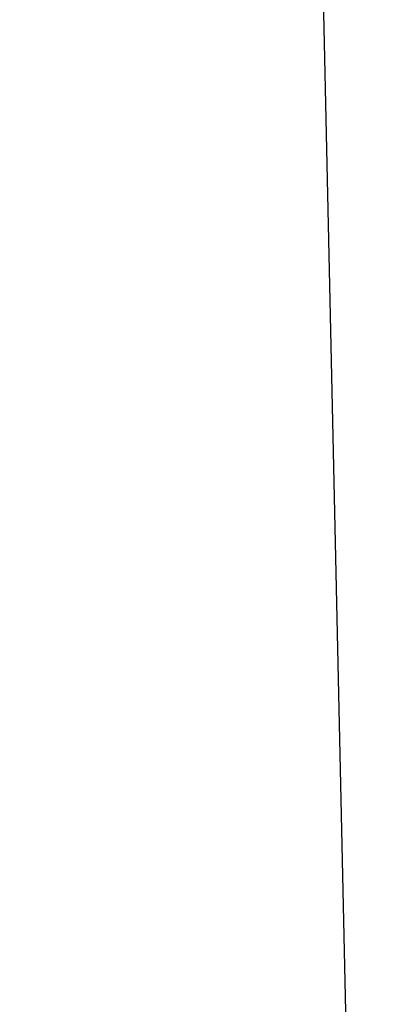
# Model space of a CAD drawing. Header units: millimetres. Extents: x 0 to 105, y 0 to 73.
# Tile 202 of 256: x 43.36 to 43.475, y 22.995 to 23.307. Entities that reach past the tile are written whole.
import ezdxf

# ---------------------------------------------------------------- set-up
doc = ezdxf.new("R2010")
doc.units = ezdxf.units.MM
doc.header["$LTSCALE"] = 25.4
doc.layers.get('0').update_dxf_attribs({"true_color": 0xff5454})

# ---------------------------------------------------------------- blocks, each defined once
blk = doc.blocks.new('INDIA-7858-7860.STL')
at = {"color": 250, "true_color": 0x262626}
mesh = blk.add_polyface(dxfattribs=at)
corners = [(30.60505, 55.39872, -68.33228), (-25.57562, 37.65813, -145.50296), (-25.45593, 32.22765, -144.13846)]
mesh.append_faces([[corners[k] for k in face] for face in [(0, 1, 2)]], dxfattribs={"color": 250})
at = {"color": 18, "true_color": 0x000000}
mesh = blk.add_polyface(dxfattribs=at)
corners = [(-25.59928, 37.8632, -145.54048), (-17.60057, 36.54813, -133.92845), (-25.39005, 33.7, -144.58032), (-17.80981, 40.71133, -134.88861)]
mesh.append_faces([[corners[k] for k in face] for face in [(0, 1, 2), (1, 0, 3)]], dxfattribs={"vtx0": -1, "color": 18})
at = {"color": 250, "true_color": 0x262626}
mesh = blk.add_polyface(dxfattribs=at)
corners = [(18.57543, 34.61763, -47.55119), (-38.197, 13.61253, -129.84384), (-42.57098, 12.82734, -126.4353)]
mesh.append_faces([[corners[k] for k in face] for face in [(0, 1, 2)]], dxfattribs={"color": 250})
mesh = blk.add_polyface(dxfattribs=at)
corners = [(15.51792, 34.06689, -47.00044), (18.57543, 34.61763, -47.55119), (-42.57098, 12.82734, -126.4353)]
mesh.append_faces([[corners[k] for k in face] for face in [(0, 1, 2)]], dxfattribs={"color": 250})

msp = doc.modelspace()

# ---------------------------------------------------------------- block references
at = {"color": 0}
msp.add_blockref('INDIA-7858-7860.STL', (68.96693, -11.38602, 147.15457), dxfattribs=at)

doc.saveas('drawing.dxf')
